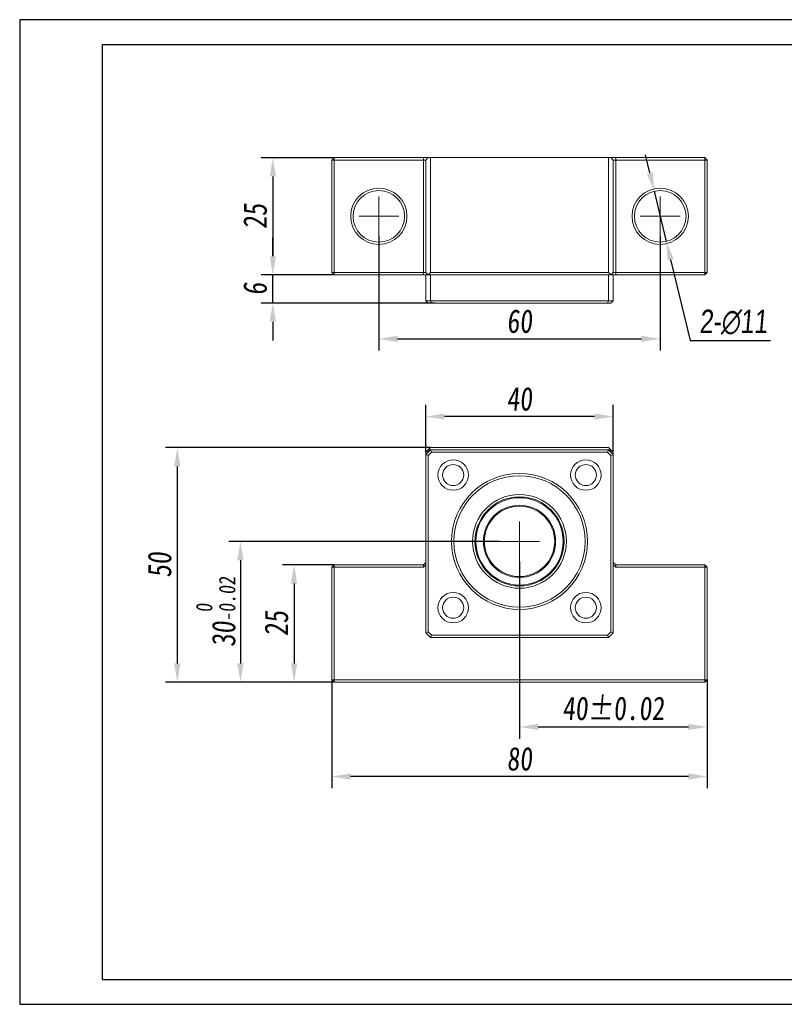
# Model space of a CAD drawing. Header units: millimetres. Extents: x 769 to 1066, y 138 to 348.
# Tile 1 of 2: x 769 to 932, y 138 to 348. Entities that reach past the tile are written whole.
import ezdxf

# ---------------------------------------------------------------- set-up
doc = ezdxf.new("R2010")
doc.units = ezdxf.units.MM
doc.linetypes.add('CENTER2', pattern=[28.575, 19.05, -3.175, 3.175, -3.175])
doc.layers.get('0').update_dxf_attribs({"lineweight": 20})
for name, color, linetype, lineweight in [('中心线', 5, 'CENTER2', 13), ('外框', 7, 'Continuous', 25), ('标注', 1, 'Continuous', 13)]:
    doc.layers.add(name, color=color, linetype=linetype, lineweight=lineweight)
doc.styles.get("Standard").update_dxf_attribs({"font": 'SimSun.ttf', "width": 0.8, "oblique": 5})
doc.dimstyles.new('ISO-25', dxfattribs={"dimscale": 2, "dimtxt": 2.5, "dimasz": 2, "dimexe": 1.25, "dimexo": 0, "dimtad": 1, "dimzin": 9, "dimdsep": 46, "dimtxsty": 'Standard', "dimcen": 2.5, "dimadec": 0, "dimazin": 2, "dimtfac": 1, "dimtix": 1, "dimtmove": 0, "dimatfit": 0, "dimfxl": 0, "dimarcsym": 0})
doc.dimstyles.new('ISO-25$3', dxfattribs={"dimscale": 2, "dimtxt": 2.5, "dimasz": 2, "dimexe": 1.25, "dimexo": 0, "dimtad": 1, "dimtoh": 1, "dimzin": 9, "dimdsep": 46, "dimtxsty": 'Standard', "dimcen": 2.5, "dimadec": 0, "dimazin": 2, "dimtfac": 1, "dimtix": 1, "dimtmove": 0, "dimatfit": 0, "dimfxl": 0, "dimarcsym": 0})

# ---------------------------------------------------------------- blocks, each defined once
blk = doc.blocks.new('Y')
at = {"lineweight": 30}
for p, q in [((-4136.76, 2009.27), (-3862.74, 2009.27)), ((-4154.44, 2003.97), (-3857.44, 2003.97)), ((-4154.44, 2003.97), (-3857.44, 2003.97))]:
    blk.add_line(p, q, dxfattribs=at)
for points in [[(-3857.44, 2213.99), (-4154.44, 2213.99), (-4154.44, 2003.97)], [(-4136.76, 2009.27), (-4136.76, 2208.69), (-3862.74, 2208.69)]]:
    blk.add_lwpolyline(points, dxfattribs=at)
blk = doc.blocks.new('W')
blk.add_blockref('Y', (0, 0))
blk = doc.blocks.new('*D6')
at = {"layer": 'Defpoints', "color": 0, "transparency": 16777216}
for p in [(836.43, 231.29), (827.87, 206.29), (836.43, 206.29)]:
    blk.add_point(p, dxfattribs=at)
at = {"layer": '标注', "color": 0, "lineweight": -2, "transparency": 16777216}
for p, q in [((836.43, 231.29), (825.37, 231.29)), ((827.87, 227.29), (827.87, 210.29)), ((836.43, 206.29), (825.37, 206.29))]:
    blk.add_line(p, q, dxfattribs=at)
at = {"layer": '标注', "color": 0, "transparency": 16777216}
for points in [[(827.2, 227.29), (828.53, 227.29), (827.87, 231.29)], [(827.2, 210.29), (828.53, 210.29), (827.87, 206.29)]]:
    blk.add_solid(points, dxfattribs=at)
at = {"layer": '标注', "color": 0, "transparency": 16777216, "insert": (824.12, 218.79), "char_height": 5, "attachment_point": 5, "rotation": 90}
blk.add_mtext('25', dxfattribs=at)
blk = doc.blocks.new('*D7')
at = {"layer": 'Defpoints', "color": 0, "transparency": 16777216}
for p in [(871.68, 236.29), (816.43, 206.29), (836.43, 206.29)]:
    blk.add_point(p, dxfattribs=at)
at = {"layer": '标注', "color": 0, "lineweight": -2, "transparency": 16777216}
for p, q in [((871.68, 236.29), (813.93, 236.29)), ((816.43, 232.29), (816.43, 210.29)), ((836.43, 206.29), (813.93, 206.29))]:
    blk.add_line(p, q, dxfattribs=at)
at = {"layer": '标注', "color": 0, "transparency": 16777216}
for points in [[(815.76, 232.29), (817.1, 232.29), (816.43, 236.29)], [(815.76, 210.29), (817.1, 210.29), (816.43, 206.29)]]:
    blk.add_solid(points, dxfattribs=at)
at = {"layer": '标注', "color": 0, "transparency": 16777216, "insert": (811.18, 221.29), "char_height": 5, "attachment_point": 5, "rotation": 90}
blk.add_mtext('30{\\H0.7x;\\S 0^ -0.02;}', dxfattribs=at)
blk = doc.blocks.new('*D8')
at = {"layer": 'Defpoints', "color": 0, "transparency": 16777216}
for p in [(856.93, 256.29), (802.97, 206.29), (836.43, 206.29)]:
    blk.add_point(p, dxfattribs=at)
at = {"layer": '标注', "color": 0, "lineweight": -2, "transparency": 16777216}
for p, q in [((856.93, 256.29), (800.47, 256.29)), ((802.97, 252.29), (802.97, 210.29)), ((836.43, 206.29), (800.47, 206.29))]:
    blk.add_line(p, q, dxfattribs=at)
at = {"layer": '标注', "color": 0, "transparency": 16777216}
for points in [[(802.3, 252.29), (803.64, 252.29), (802.97, 256.29)], [(802.3, 210.29), (803.64, 210.29), (802.97, 206.29)]]:
    blk.add_solid(points, dxfattribs=at)
at = {"layer": '标注', "color": 0, "transparency": 16777216, "insert": (799.22, 231.29), "char_height": 5, "attachment_point": 5, "rotation": 90}
blk.add_mtext('50', dxfattribs=at)
blk = doc.blocks.new('*D9')
at = {"layer": 'Defpoints', "color": 0, "transparency": 16777216}
for p in [(855.93, 262.91), (855.93, 255.29), (895.93, 255.29)]:
    blk.add_point(p, dxfattribs=at)
at = {"layer": '标注', "color": 0, "lineweight": -2, "transparency": 16777216}
for p, q in [((855.93, 255.29), (855.93, 265.41)), ((895.93, 255.29), (895.93, 265.41)), ((891.93, 262.91), (859.93, 262.91))]:
    blk.add_line(p, q, dxfattribs=at)
at = {"layer": '标注', "color": 0, "transparency": 16777216}
for points in [[(859.93, 263.58), (859.93, 262.25), (855.93, 262.91)], [(891.93, 263.58), (891.93, 262.25), (895.93, 262.91)]]:
    blk.add_solid(points, dxfattribs=at)
at = {"layer": '标注', "color": 0, "transparency": 16777216, "insert": (875.93, 266.66), "char_height": 5, "attachment_point": 5}
blk.add_mtext('40', dxfattribs=at)
blk = doc.blocks.new('*D10')
at = {"layer": 'Defpoints', "color": 0, "transparency": 16777216}
for p in [(875.93, 232.04), (915.93, 206.79), (915.93, 196.73)]:
    blk.add_point(p, dxfattribs=at)
at = {"layer": '标注', "color": 0, "lineweight": -2, "transparency": 16777216}
for p, q in [((875.93, 232.04), (875.93, 194.23)), ((915.93, 206.79), (915.93, 194.23)), ((879.93, 196.73), (911.93, 196.73))]:
    blk.add_line(p, q, dxfattribs=at)
at = {"layer": '标注', "color": 0, "transparency": 16777216}
for points in [[(879.93, 197.4), (879.93, 196.07), (875.93, 196.73)], [(911.93, 197.4), (911.93, 196.07), (915.93, 196.73)]]:
    blk.add_solid(points, dxfattribs=at)
at = {"layer": '标注', "color": 0, "transparency": 16777216, "insert": (895.93, 200.66), "char_height": 5, "attachment_point": 5}
blk.add_mtext('40%%P0.02', dxfattribs=at)
blk = doc.blocks.new('*D11')
at = {"layer": 'Defpoints', "color": 0, "transparency": 16777216}
for p in [(835.93, 206.79), (915.93, 206.79), (835.93, 186.16)]:
    blk.add_point(p, dxfattribs=at)
at = {"layer": '标注', "color": 0, "lineweight": -2, "transparency": 16777216}
for p, q in [((835.93, 206.79), (835.93, 183.66)), ((915.93, 206.79), (915.93, 183.66)), ((911.93, 186.16), (839.93, 186.16))]:
    blk.add_line(p, q, dxfattribs=at)
at = {"layer": '标注', "color": 0, "transparency": 16777216}
for points in [[(839.93, 186.82), (839.93, 185.49), (835.93, 186.16)], [(911.93, 186.82), (911.93, 185.49), (915.93, 186.16)]]:
    blk.add_solid(points, dxfattribs=at)
at = {"layer": '标注', "color": 0, "transparency": 16777216, "insert": (875.93, 189.91), "char_height": 5, "attachment_point": 5}
blk.add_mtext('80', dxfattribs=at)
blk = doc.blocks.new('*D12')
at = {"layer": 'Defpoints', "color": 0, "transparency": 16777216}
for p in [(845.93, 301.36), (905.93, 301.36), (905.93, 279.47)]:
    blk.add_point(p, dxfattribs=at)
at = {"layer": '标注', "color": 0, "lineweight": -2, "transparency": 16777216}
for p, q in [((845.93, 301.36), (845.93, 276.97)), ((905.93, 301.36), (905.93, 276.97)), ((849.93, 279.47), (901.93, 279.47))]:
    blk.add_line(p, q, dxfattribs=at)
at = {"layer": '标注', "color": 0, "transparency": 16777216}
for points in [[(849.93, 280.14), (849.93, 278.81), (845.93, 279.47)], [(901.93, 280.14), (901.93, 278.81), (905.93, 279.47)]]:
    blk.add_solid(points, dxfattribs=at)
at = {"layer": '标注', "color": 0, "transparency": 16777216, "insert": (875.93, 283.22), "char_height": 5, "attachment_point": 5}
blk.add_mtext('60', dxfattribs=at)
blk = doc.blocks.new('*D13')
at = {"layer": 'Defpoints', "color": 0, "transparency": 16777216}
for p in [(836.43, 318.11), (823.34, 293.11), (836.43, 293.11)]:
    blk.add_point(p, dxfattribs=at)
at = {"layer": '标注', "color": 0, "lineweight": -2, "transparency": 16777216}
for p, q in [((836.43, 318.11), (820.84, 318.11)), ((823.34, 314.11), (823.34, 297.11)), ((836.43, 293.11), (820.84, 293.11))]:
    blk.add_line(p, q, dxfattribs=at)
at = {"layer": '标注', "color": 0, "transparency": 16777216}
for points in [[(822.67, 314.11), (824, 314.11), (823.34, 318.11)], [(822.67, 297.11), (824, 297.11), (823.34, 293.11)]]:
    blk.add_solid(points, dxfattribs=at)
at = {"layer": '标注', "color": 0, "transparency": 16777216, "insert": (819.59, 305.61), "char_height": 5, "attachment_point": 5, "rotation": 90}
blk.add_mtext('25', dxfattribs=at)
blk = doc.blocks.new('*D14')
at = {"layer": 'Defpoints', "color": 0, "transparency": 16777216}
for p in [(904.65, 310.96), (907.22, 300.27)]:
    blk.add_point(p, dxfattribs=at)
at = {"layer": '标注', "color": 0, "lineweight": -2, "transparency": 16777216}
for p, q in [((903.72, 314.85), (902.78, 318.74)), ((904.65, 310.96), (907.22, 300.27)), ((908.15, 296.38), (912.31, 279.1)), ((912.31, 279.1), (929.48, 279.1))]:
    blk.add_line(p, q, dxfattribs=at)
at = {"layer": '标注', "color": 0, "transparency": 16777216}
for points in [[(904.36, 315.01), (903.07, 314.7), (904.65, 310.96)], [(908.8, 296.53), (907.51, 296.22), (907.22, 300.27)]]:
    blk.add_solid(points, dxfattribs=at)
at = {"layer": '标注', "color": 0, "transparency": 16777216, "insert": (921.52, 283.04), "char_height": 5, "attachment_point": 5}
blk.add_mtext('{\\fGulim|b0|i0|c129|p34;2-∅11}', dxfattribs=at)
blk = doc.blocks.new('*D16')
at = {"layer": 'Defpoints', "color": 0, "transparency": 16777216}
for p in [(823.34, 293.11), (836.43, 293.11), (857.87, 287.11)]:
    blk.add_point(p, dxfattribs=at)
at = {"layer": '标注', "color": 0, "lineweight": -2, "transparency": 16777216}
for p, q in [((823.34, 297.11), (823.34, 301.11)), ((836.43, 293.11), (820.84, 293.11)), ((823.34, 287.11), (823.34, 293.11)), ((857.87, 287.11), (820.84, 287.11)), ((823.34, 283.11), (823.34, 279.11))]:
    blk.add_line(p, q, dxfattribs=at)
at = {"layer": '标注', "color": 0, "transparency": 16777216}
for points in [[(822.67, 297.11), (824, 297.11), (823.34, 293.11)], [(822.67, 283.11), (824, 283.11), (823.34, 287.11)]]:
    blk.add_solid(points, dxfattribs=at)
at = {"layer": '标注', "color": 0, "transparency": 16777216, "insert": (819.59, 290.11), "char_height": 5, "attachment_point": 5, "rotation": 90}
blk.add_mtext('6', dxfattribs=at)

msp = doc.modelspace()

# ---------------------------------------------------------------- linework, layer by layer
at = {"color": 7, "linetype": 'Continuous', "lineweight": 15}
for p, q in [((835.935, 317.614), (836.435, 318.114)), ((835.935, 293.614), (835.935, 317.614)), ((835.935, 317.614), (836.435, 317.614)), ((836.435, 317.614), (836.435, 318.114)), ((836.435, 318.114), (855.435, 318.114)), ((836.435, 317.614), (836.435, 293.614)), ((855.435, 317.614), (836.435, 317.614)), ((855.435, 317.614), (855.435, 318.114)), ((855.935, 318.114), (855.435, 318.114)), ((855.435, 317.614), (855.935, 317.614)), ((855.435, 293.614), (855.435, 317.614)), ((856.435, 318.114), (855.935, 317.614)), ((856.435, 318.114), (855.935, 318.114)), ((855.935, 293.614), (855.935, 317.614)), ((856.435, 318.114), (856.935, 318.114)), ((856.935, 318.114), (856.935, 293.614)), ((894.935, 318.114), (856.935, 318.114)), ((894.935, 293.614), (894.935, 318.114)), ((894.935, 318.114), (895.435, 318.114)), ((895.935, 317.614), (895.435, 318.114)), ((895.935, 318.114), (895.435, 318.114)), ((896.435, 318.114), (895.935, 318.114)), ((895.935, 317.614), (895.935, 293.614)), ((895.935, 317.614), (896.435, 317.614)), ((896.435, 317.614), (896.435, 318.114)), ((896.435, 318.114), (915.435, 318.114)), ((896.435, 317.614), (896.435, 293.614)), ((915.435, 317.614), (896.435, 317.614)), ((915.435, 317.614), (915.435, 318.114)), ((915.935, 317.614), (915.435, 318.114)), ((915.435, 293.614), (915.435, 317.614)), ((915.435, 317.614), (915.935, 317.614)), ((915.935, 317.614), (915.935, 293.614)), ((835.935, 293.614), (836.435, 293.614)), ((836.435, 293.114), (835.935, 293.614)), ((836.435, 293.114), (836.435, 293.614)), ((836.435, 293.614), (855.435, 293.614)), ((855.435, 293.114), (836.435, 293.114)), ((855.435, 293.614), (855.935, 293.614)), ((855.435, 293.114), (855.435, 293.614)), ((855.435, 293.114), (855.935, 293.114)), ((855.935, 293.614), (856.435, 293.114)), ((855.935, 293.114), (856.435, 293.114)), ((855.935, 287.614), (855.935, 293.114)), ((856.935, 293.614), (856.435, 293.114)), ((856.935, 293.114), (856.435, 293.114)), ((856.935, 293.614), (894.935, 293.614)), ((894.935, 293.114), (856.935, 293.114)), ((856.935, 293.114), (856.935, 287.614)), ((895.435, 293.114), (894.935, 293.614)), ((895.435, 293.114), (894.935, 293.114)), ((894.935, 287.614), (894.935, 293.114)), ((895.435, 293.114), (895.935, 293.614)), ((895.435, 293.114), (895.935, 293.114)), ((895.935, 293.614), (896.435, 293.614)), ((895.935, 293.114), (895.935, 287.614)), ((895.935, 293.114), (896.435, 293.114)), ((896.435, 293.114), (896.435, 293.614)), ((896.435, 293.614), (915.435, 293.614)), ((915.435, 293.114), (896.435, 293.114)), ((915.435, 293.114), (915.435, 293.614)), ((915.435, 293.614), (915.935, 293.614)), ((915.435, 293.114), (915.935, 293.614)), ((855.935, 287.614), (856.435, 287.114)), ((855.935, 287.614), (856.935, 287.614)), ((857.142, 287.114), (856.435, 287.114)), ((856.935, 287.614), (894.935, 287.614)), ((857.142, 287.114), (856.935, 287.614)), ((894.728, 287.114), (857.142, 287.114)), ((894.728, 287.114), (894.935, 287.614)), ((895.435, 287.114), (894.728, 287.114)), ((894.935, 287.614), (895.935, 287.614)), ((895.435, 287.114), (895.935, 287.614)), ((856.935, 256.295), (856.435, 255.795)), ((856.935, 256.295), (894.935, 256.295)), ((895.435, 255.795), (894.935, 256.295)), ((855.935, 254.795), (856.935, 255.795)), ((855.935, 255.295), (856.435, 255.795)), ((855.935, 254.795), (855.935, 255.295)), ((855.935, 216.795), (855.935, 254.795)), ((855.935, 254.795), (856.435, 254.588)), ((856.435, 255.795), (856.435, 255.295)), ((856.935, 255.795), (856.435, 255.795)), ((857.142, 255.295), (856.435, 254.588)), ((856.435, 254.588), (856.435, 217.002)), ((857.142, 255.295), (856.935, 255.795)), ((856.935, 255.795), (894.935, 255.795)), ((894.728, 255.295), (857.142, 255.295)), ((894.728, 255.295), (894.935, 255.795)), ((895.435, 254.588), (894.728, 255.295)), ((894.935, 255.795), (895.935, 254.795)), ((895.435, 255.795), (894.935, 255.795)), ((895.435, 255.295), (895.435, 255.795)), ((895.435, 255.795), (895.935, 255.295)), ((895.435, 254.588), (895.935, 254.795)), ((895.435, 217.002), (895.435, 254.588)), ((895.935, 255.295), (895.935, 254.795)), ((895.935, 254.795), (895.935, 216.795)), ((835.935, 230.795), (836.435, 231.295)), ((836.435, 230.795), (836.435, 231.295)), ((836.435, 231.295), (855.435, 231.295)), ((855.435, 231.295), (855.935, 231.795)), ((855.435, 230.795), (855.935, 231.295)), ((855.435, 230.795), (855.435, 231.295)), ((895.935, 231.795), (896.435, 231.295)), ((895.935, 231.295), (896.435, 230.795)), ((896.435, 230.795), (896.435, 231.295)), ((896.435, 231.295), (915.435, 231.295)), ((915.435, 231.295), (915.935, 230.795)), ((915.435, 230.795), (915.435, 231.295)), ((835.935, 206.795), (835.935, 230.795)), ((836.435, 230.795), (835.935, 230.795)), ((836.435, 230.795), (836.435, 206.795)), ((855.435, 230.795), (836.435, 230.795)), ((915.435, 230.795), (896.435, 230.795)), ((915.435, 206.795), (915.435, 230.795)), ((915.435, 230.795), (915.935, 230.795)), ((915.935, 230.795), (915.935, 206.795)), ((855.935, 216.795), (856.435, 217.002)), ((856.935, 215.795), (855.935, 216.795)), ((856.435, 217.002), (857.142, 216.295)), ((856.935, 215.795), (857.142, 216.295)), ((857.142, 216.295), (894.728, 216.295)), ((894.728, 216.295), (895.435, 217.002)), ((894.935, 215.795), (894.728, 216.295)), ((895.935, 216.795), (894.935, 215.795)), ((895.435, 217.002), (895.935, 216.795)), ((894.935, 215.795), (856.935, 215.795)), ((836.435, 206.795), (835.935, 206.795)), ((836.435, 206.295), (835.935, 206.795)), ((836.435, 206.795), (915.435, 206.795)), ((836.435, 206.795), (836.435, 206.295)), ((915.435, 206.295), (836.435, 206.295)), ((915.435, 206.795), (915.435, 206.295)), ((915.935, 206.795), (915.435, 206.295)), ((915.435, 206.795), (915.935, 206.795))]:
    msp.add_line(p, q, dxfattribs=at)
for centre, radius in [((845.935, 305.614), 6), ((845.935, 305.614), 5.5), ((905.935, 305.614), 6), ((905.935, 305.614), 5.5), ((861.793, 250.437), 3.25), ((861.793, 250.437), 2.25), ((890.077, 250.437), 3.25), ((890.077, 250.437), 2.25), ((875.935, 236.295), 14.5), ((875.935, 236.295), 14), ((875.935, 236.295), 10), ((875.935, 236.295), 9.5), ((875.935, 236.295), 9.3), ((875.935, 236.295), 7.7), ((875.935, 236.295), 7.5), ((861.793, 222.153), 3.25), ((890.077, 222.153), 3.25), ((861.793, 222.153), 2.25), ((890.077, 222.153), 2.25)]:
    msp.add_circle(centre, radius, dxfattribs=at)
at = {"layer": '中心线'}
for p, q in [((845.935, 301.364), (845.935, 309.864)), ((905.935, 301.364), (905.935, 309.864)), ((841.685, 305.614), (850.185, 305.614)), ((901.685, 305.614), (910.185, 305.614)), ((875.935, 232.045), (875.935, 240.545)), ((871.685, 236.295), (880.185, 236.295))]:
    msp.add_line(p, q, dxfattribs=at)

# ---------------------------------------------------------------- block references
at = {"layer": '外框', "lineweight": 25, "xscale": 0.9996260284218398, "yscale": 0.9996260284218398, "zscale": 0.9996260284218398}
msp.add_blockref('W', (4922.245, -1865.63), dxfattribs=at)

# ---------------------------------------------------------------- dimensions: what is measured, and where the dimension line sits
at = {"layer": '标注'}
for base, p1, p2, picture, middle in [((823.336, 293.114), (836.435, 318.114), (836.435, 293.114), '*D13', (819.586, 305.614)), ((823.336, 293.114), (857.872, 287.114), (836.435, 293.114), '*D16', (819.586, 290.114)), ((802.969, 206.295), (856.935, 256.295), (836.435, 206.295), '*D8', (799.219, 231.295)), ((827.866, 206.295), (836.435, 231.295), (836.435, 206.295), '*D6', (824.116, 218.795))]:
    dim = msp.add_linear_dim(base=base, p1=p1, p2=p2, angle=90, dimstyle='ISO-25', dxfattribs=at)
    dim.commit()
    dim.dimension.update_dxf_attribs({"geometry": picture, "text_midpoint": middle})
dim = msp.add_diameter_dim_2p(p1=(904.65, 310.962), p2=(907.22, 300.266), text='{\\fGulim|b0|i0|c129|p34;2-<>}', dimstyle='ISO-25$3', dxfattribs=at)
dim.commit()
dim.dimension.update_dxf_attribs({"geometry": '*D14', "text_midpoint": (921.516, 279.098), "dimtype": 163})
for base, p1, p2, picture, middle in [((905.935, 279.472), (845.935, 301.364), (905.935, 301.364), '*D12', (875.935, 283.222)), ((855.935, 262.915), (895.935, 255.295), (855.935, 255.295), '*D9', (875.935, 266.665)), ((835.935, 186.158), (915.935, 206.795), (835.935, 206.795), '*D11', (875.935, 189.908))]:
    dim = msp.add_linear_dim(base=base, p1=p1, p2=p2, dimstyle='ISO-25', dxfattribs=at)
    dim.commit()
    dim.dimension.update_dxf_attribs({"geometry": picture, "text_midpoint": middle})
dim = msp.add_linear_dim(base=(816.429, 206.295), p1=(871.685, 236.295), p2=(836.435, 206.295), angle=90, text='<>{\\H0.7x;\\S 0^ -0.02;}', dimstyle='ISO-25', dxfattribs=at)
dim.commit()
dim.dimension.update_dxf_attribs({"geometry": '*D7', "text_midpoint": (811.183, 221.295)})
dim = msp.add_linear_dim(base=(915.935, 196.733), p1=(875.935, 232.045), p2=(915.935, 206.795), text='<>%%P0.02', dimstyle='ISO-25', dxfattribs=at)
dim.commit()
dim.dimension.update_dxf_attribs({"geometry": '*D10', "text_midpoint": (895.935, 200.664)})

doc.saveas('drawing.dxf')
